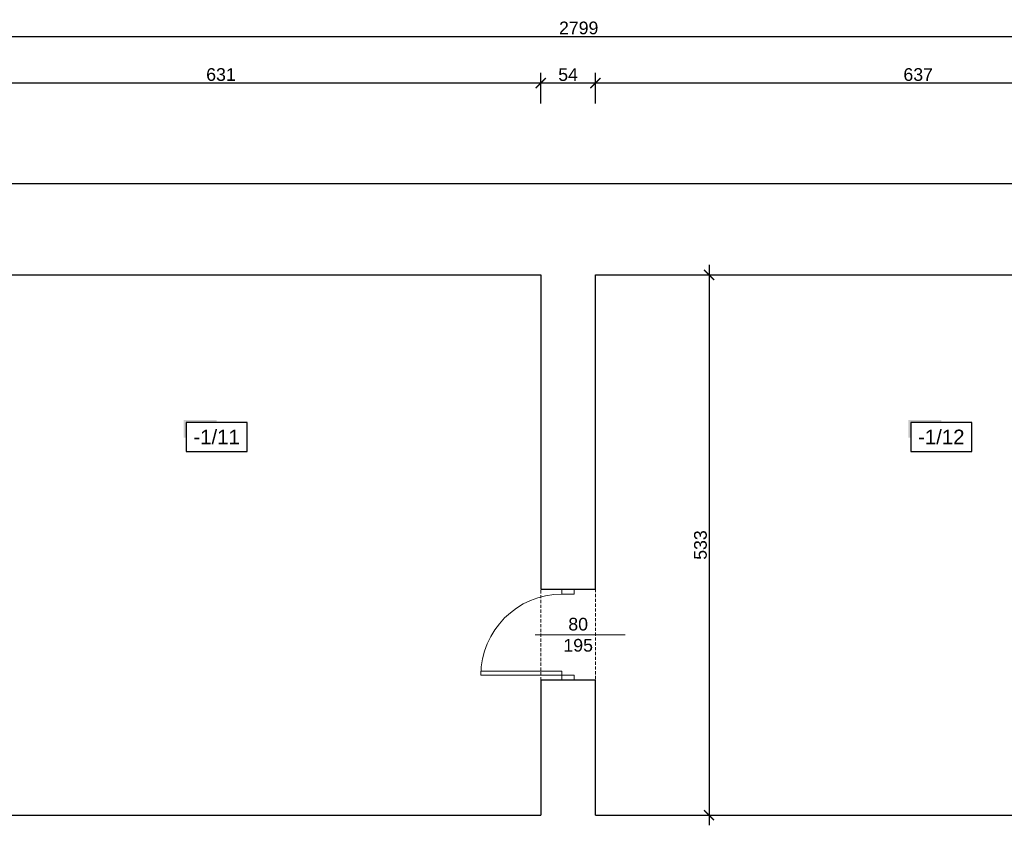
# Model space of a CAD drawing. Header units: millimetres. Extents: x 2709036 to 2756280, y 168165 to 192362.
# Tile 27 of 192: x 2710002 to 2710973, y 186422 to 187216. Entities that reach past the tile are written whole.
import ezdxf
from ezdxf.enums import TextEntityAlignment as Align

# ---------------------------------------------------------------- set-up
doc = ezdxf.new("R2010")
doc.units = ezdxf.units.MM
doc.header["$MEASUREMENT"] = 0
doc.linetypes.add('HIDDEN2', pattern=[4.7625, 3.175, -1.5875])
doc.layers.add('6 - OPISY', color=7, linetype='Continuous')
for name, color, linetype, lineweight in [('__MAZ_OPIS_STOLARKA', 7, 'Continuous', 0), ('__MAZ_SCHODY', 7, 'Continuous', 0), ('__MAZ_STOLARKA DRZWIOWA ISTN', 7, 'Continuous', 9), ('__MAZ_WYMIARY', 7, 'Continuous', 9), ('__MAZ_ŚCIANY ISTNIEJĄCE', 7, 'Continuous', 30)]:
    doc.layers.add(name, color=color, linetype=linetype, lineweight=lineweight)
doc.styles.add('Arial', font='arial.ttf')
doc.styles.add('Dimensions', font='arial.ttf')
doc.styles.get("Standard").update_dxf_attribs({"font": 'arial.ttf'})
doc.styles.add('styl1', font='arial.ttf')
doc.dimstyles.new('100', dxfattribs={"dimtxt": 10, "dimasz": 10, "dimexe": 18, "dimexo": 15, "dimgap": 9, "dimtad": 1, "dimdec": 1, "dimrnd": 0.5, "dimdsep": 46, "dimtxsty": 'Dimensions', "dimblk": 'ARCHTICK', "dimcen": 9, "dimdle": 10, "dimadec": 1, "dimazin": 2, "dimtfac": 1, "dimtdec": 4, "dimtofl": 0, "dimtmove": 2, "dimatfit": 3, "dimfxl": 1, "dimtolj": 1, "dimtzin": 0, "dimarcsym": 0})

# ---------------------------------------------------------------- blocks, each defined once
blk = doc.blocks.new('*U9')
at = {"ltscale": 10}
blk.add_hatch(color=256, dxfattribs=at).paths.add_polyline_path([(0, 26), (-25, 26), (-27, 26), (-27, 11.46), (-25, 11.46), (-25, 24), (0, 24)])
blk.add_lwpolyline([(-25, 0), (25, 0), (25, 24), (-25, 24)], close=True, dxfattribs=at)
at = {"layer": '6 - OPISY'}
for tag, p in [('NRPOM', (0, 6)), ('WYSPOM', (3.39, -15.66))]:
    blk.add_attdef(tag, text='', height=12, dxfattribs=at).set_placement(p, align=Align.CENTER)
blk = doc.blocks.new('_ArchTick')
at = {"color": 0, "linetype": 'ByBlock', "const_width": 0.15}
blk.add_lwpolyline([(-0.5, -0.5), (0.5, 0.5)], dxfattribs=at)
blk = doc.blocks.new('*D50')
at = {"layer": '__MAZ_WYMIARY', "color": 0, "lineweight": -2}
for p, q in [((2709154, 187179.72), (2709154, 187209.72)), ((2711953, 187179.72), (2711953, 187209.72)), ((2709144, 187199.72), (2711963, 187199.72))]:
    blk.add_line(p, q, dxfattribs=at)
at = {"layer": 'Defpoints', "color": 0, "lineweight": 30}
for p in [(2711953, 187199.72), (2709154, 187054.55), (2711953, 187054.55)]:
    blk.add_point(p, dxfattribs=at)
at = {"layer": '__MAZ_WYMIARY', "color": 0, "lineweight": -2, "xscale": 10, "yscale": 10, "zscale": 10, "rotation": 180}
blk.add_blockref('_ArchTick', (2709154, 187199.72), dxfattribs=at)
at = {"layer": '__MAZ_WYMIARY', "color": 0, "lineweight": -2, "xscale": 10, "yscale": 10, "zscale": 10}
blk.add_blockref('_ArchTick', (2711953, 187199.72), dxfattribs=at)
at = {"layer": '__MAZ_WYMIARY', "color": 0, "lineweight": 5, "insert": (2710553.5, 187208.1), "char_height": 12.5, "attachment_point": 5, "style": 'Arial'}
blk.add_mtext('\\A1;2799', dxfattribs=at)
blk = doc.blocks.new('*D58')
at = {"layer": '__MAZ_WYMIARY', "color": 0, "lineweight": -2}
for p, q in [((2710570, 187133.75), (2710570, 187163.75)), ((2711207, 187133.75), (2711207, 187163.75)), ((2711217, 187153.75), (2710560, 187153.75))]:
    blk.add_line(p, q, dxfattribs=at)
at = {"layer": 'Defpoints', "color": 0, "lineweight": 30}
for p in [(2710570, 187153.75), (2710570, 186964.55), (2711207, 186964.55)]:
    blk.add_point(p, dxfattribs=at)
at = {"layer": '__MAZ_WYMIARY', "color": 0, "lineweight": -2, "xscale": 10, "yscale": 10, "zscale": 10, "rotation": 180}
blk.add_blockref('_ArchTick', (2710570, 187153.75), dxfattribs=at)
at = {"layer": '__MAZ_WYMIARY', "color": 0, "lineweight": -2, "xscale": 10, "yscale": 10, "zscale": 10}
blk.add_blockref('_ArchTick', (2711207, 187153.75), dxfattribs=at)
at = {"layer": '__MAZ_WYMIARY', "color": 0, "lineweight": 5, "insert": (2710888.5, 187162.14), "char_height": 12.5, "attachment_point": 5, "style": 'Arial'}
blk.add_mtext('\\A1;637', dxfattribs=at)
blk = doc.blocks.new('*D59')
at = {"layer": '__MAZ_WYMIARY', "color": 0, "lineweight": -2}
for p, q in [((2710516, 187133.75), (2710516, 187163.75)), ((2710570, 187133.75), (2710570, 187163.75)), ((2710580, 187153.75), (2710506, 187153.75))]:
    blk.add_line(p, q, dxfattribs=at)
at = {"layer": 'Defpoints', "color": 0, "lineweight": 30}
for p in [(2710516, 187153.75), (2710516, 186964.55), (2710570, 186964.55)]:
    blk.add_point(p, dxfattribs=at)
at = {"layer": '__MAZ_WYMIARY', "color": 0, "lineweight": -2, "xscale": 10, "yscale": 10, "zscale": 10, "rotation": 180}
blk.add_blockref('_ArchTick', (2710516, 187153.75), dxfattribs=at)
at = {"layer": '__MAZ_WYMIARY', "color": 0, "lineweight": -2, "xscale": 10, "yscale": 10, "zscale": 10}
blk.add_blockref('_ArchTick', (2710570, 187153.75), dxfattribs=at)
at = {"layer": '__MAZ_WYMIARY', "color": 0, "lineweight": 5, "insert": (2710543, 187162.11), "char_height": 12.5, "attachment_point": 5, "style": 'Arial'}
blk.add_mtext('\\A1;54', dxfattribs=at)
blk = doc.blocks.new('*D60')
at = {"layer": '__MAZ_WYMIARY', "color": 0, "lineweight": -2}
for p, q in [((2709885, 187133.75), (2709885, 187163.75)), ((2710516, 187133.75), (2710516, 187163.75)), ((2710526, 187153.75), (2709875, 187153.75))]:
    blk.add_line(p, q, dxfattribs=at)
at = {"layer": 'Defpoints', "color": 0, "lineweight": 30}
for p in [(2709885, 187153.75), (2709885, 186964.55), (2710516, 186964.55)]:
    blk.add_point(p, dxfattribs=at)
at = {"layer": '__MAZ_WYMIARY', "color": 0, "lineweight": -2, "xscale": 10, "yscale": 10, "zscale": 10, "rotation": 180}
blk.add_blockref('_ArchTick', (2709885, 187153.75), dxfattribs=at)
at = {"layer": '__MAZ_WYMIARY', "color": 0, "lineweight": -2, "xscale": 10, "yscale": 10, "zscale": 10}
blk.add_blockref('_ArchTick', (2710516, 187153.75), dxfattribs=at)
at = {"layer": '__MAZ_WYMIARY', "color": 0, "lineweight": 5, "insert": (2710200.5, 187162.14), "char_height": 12.5, "attachment_point": 5, "style": 'Arial'}
blk.add_mtext('\\A1;631', dxfattribs=at)
blk = doc.blocks.new('*D100')
at = {"layer": '__MAZ_WYMIARY', "color": 0, "lineweight": -2}
for p, q in [((2710682.09, 186974.55), (2710682.09, 186421.55)), ((2710682.09, 186964.55), (2710692.09, 186964.55)), ((2710682.09, 186431.55), (2710692.09, 186431.55))]:
    blk.add_line(p, q, dxfattribs=at)
at = {"layer": 'Defpoints', "color": 0, "lineweight": 30}
for p in [(2710670.86, 186964.55), (2710670.86, 186431.55), (2710682.09, 186431.55)]:
    blk.add_point(p, dxfattribs=at)
at = {"layer": '__MAZ_WYMIARY', "color": 0, "lineweight": -2, "xscale": 10, "yscale": 10, "zscale": 10}
for p, rotation in [((2710682.09, 186964.55), 90), ((2710682.09, 186431.55), 270)]:
    blk.add_blockref('_ArchTick', p, dxfattribs=dict(at, rotation=rotation))
at = {"layer": '__MAZ_WYMIARY', "color": 0, "lineweight": 5, "insert": (2710673.7, 186698.05), "char_height": 12.5, "attachment_point": 5, "rotation": 90, "style": 'Arial'}
blk.add_mtext('\\A1;533', dxfattribs=at)

msp = doc.modelspace()

# ---------------------------------------------------------------- linework, layer by layer
at = {"layer": '__MAZ_OPIS_STOLARKA', "color": 252}
msp.add_lwpolyline([(2710510.68, 186609.48), (2710599.4, 186609.48)], dxfattribs=at)
at = {"layer": '__MAZ_SCHODY', "color": 252, "linetype": 'HIDDEN2', "lineweight": 5}
msp.add_lwpolyline([(2710516, 186654.57), (2710570, 186654.57), (2710570, 186564.57), (2710516, 186564.57)], close=True, dxfattribs=at)
at = {"layer": '__MAZ_STOLARKA DRZWIOWA ISTN', "color": 252, "linetype": 'Continuous'}
for points in [[(2710549, 186649.57), (2710549, 186654.57), (2710537, 186654.57), (2710537, 186649.57)], [(2710537, 186569.57), (2710537, 186573.57), (2710457, 186573.57), (2710457, 186569.57)], [(2710549, 186569.57), (2710549, 186564.57), (2710537, 186564.57), (2710537, 186569.57)]]:
    msp.add_lwpolyline(points, close=True, dxfattribs=at)
msp.add_arc((2710537, 186569.57), 80, 90, 180, dxfattribs=at)
at = {"layer": '__MAZ_ŚCIANY ISTNIEJĄCE', "color": 252, "ltscale": 15}
for p, q in [((2709154, 187054.55), (2711953, 187054.55)), ((2709885, 186964.55), (2710516, 186964.55)), ((2710516, 186964.55), (2710516, 186654.57)), ((2710570, 186964.55), (2711207, 186964.55)), ((2710570, 186654.57), (2710570, 186964.55)), ((2710516, 186654.57), (2710570, 186654.57)), ((2710570, 186564.57), (2710516, 186564.57)), ((2710516, 186564.57), (2710516, 186431.55)), ((2710570, 186431.55), (2710570, 186564.57)), ((2709885, 186431.55), (2710516, 186431.55)), ((2710570, 186431.55), (2711207, 186431.55))]:
    msp.add_line(p, q, dxfattribs=at)

# ---------------------------------------------------------------- block references
at = {"layer": '6 - OPISY', "color": 252, "xscale": 1.2, "yscale": 1.2, "zscale": 1.2}
for p, values in [((2710196.22, 186790.28), {'NRPOM': '-1/11'}), ((2710911.3, 186790.28), {'NRPOM': '-1/12'})]:
    msp.add_blockref('*U9', p, dxfattribs=at).add_auto_attribs(values)

# ---------------------------------------------------------------- texts
at = {"layer": '__MAZ_OPIS_STOLARKA', "color": 252, "insert": (2710552.99, 186609.48), "char_height": 12.5, "width": 38.3096, "attachment_point": 5, "style": 'styl1'}
msp.add_mtext('\\pxqc;80\\P195', dxfattribs=at)

# ---------------------------------------------------------------- dimensions: what is measured, and where the dimension line sits
at = {"layer": '__MAZ_WYMIARY', "color": 252, "lineweight": 5}
for base, p1, p2, picture, middle in [((2711953, 187199.72), (2709154, 187054.55), (2711953, 187054.55), '*D50', (2710553.5, 187208.1)), ((2709885, 187153.75), (2710516, 186964.55), (2709885, 186964.55), '*D60', (2710200.5, 187162.14)), ((2710516, 187153.75), (2710570, 186964.55), (2710516, 186964.55), '*D59', (2710543, 187162.11)), ((2710570, 187153.75), (2711207, 186964.55), (2710570, 186964.55), '*D58', (2710888.5, 187162.14))]:
    dim = msp.add_linear_dim(base=base, p1=p1, p2=p2, dimstyle='100', override={"dimtxt": 12.5, "dimexe": 10, "dimgap": 2, "dimdec": 0, "dimtxsty": 'Arial', "dimtmove": 1, "dimfxl": 20, "dimfxlon": 1}, dxfattribs=at)
    dim.commit()
    dim.dimension.update_dxf_attribs({"geometry": picture, "text_midpoint": middle})
dim = msp.add_linear_dim(base=(2710682.09, 186431.55), p1=(2710670.86, 186964.55), p2=(2710670.86, 186431.55), angle=90, dimstyle='100', override={"dimtxt": 12.5, "dimexe": 10, "dimgap": 2, "dimdec": 0, "dimtxsty": 'Arial', "dimtmove": 1, "dimfxl": 20, "dimfxlon": 1}, dxfattribs=at)
dim.commit()
dim.dimension.update_dxf_attribs({"geometry": '*D100', "text_midpoint": (2710673.7, 186698.05)})

doc.saveas('drawing.dxf')
